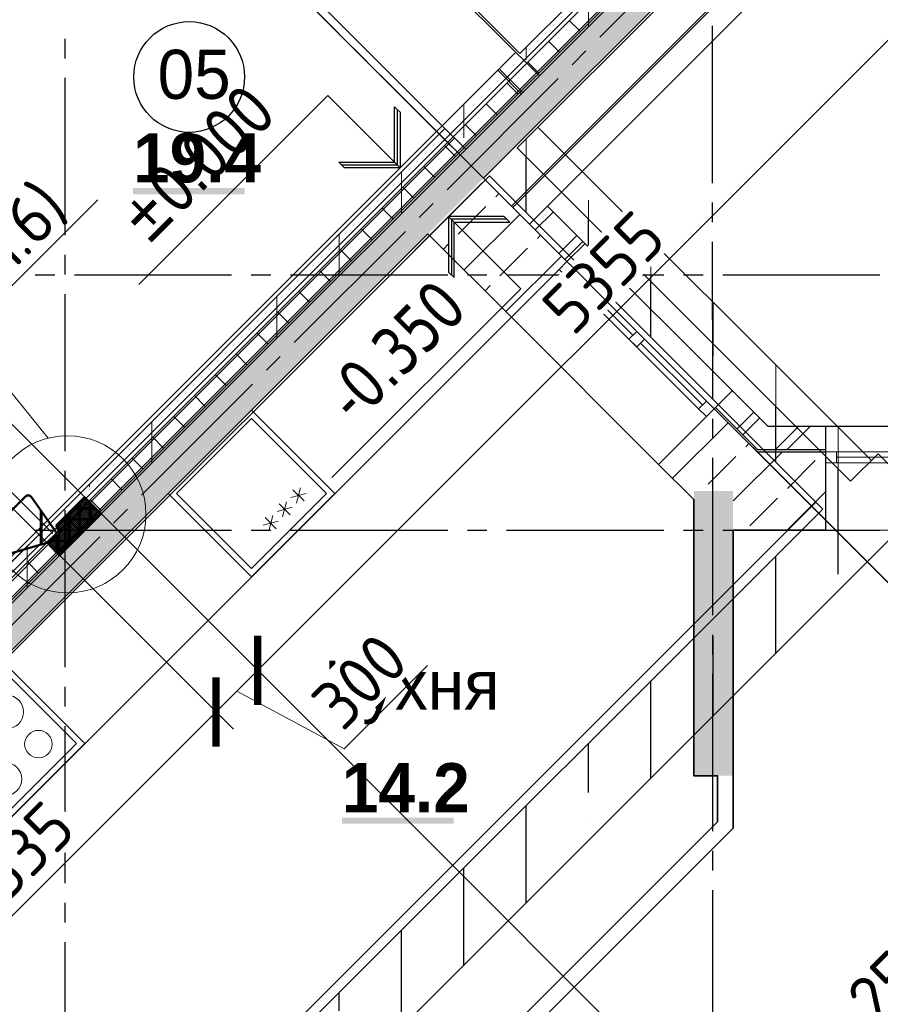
# Model space of a CAD drawing. Header units: millimetres. Extents: x 259029 to 2494469, y -731578 to -57567.
# Tile 175 of 252: x 479384 to 483765, y -601561 to -596548. Entities that reach past the tile are written whole.
import ezdxf
from ezdxf import colors
from ezdxf.entities.mleader import LeaderData, LeaderLine
from ezdxf.math import Vec2, Vec3

# ---------------------------------------------------------------- set-up
doc = ezdxf.new("R2010")
doc.units = ezdxf.units.MM
doc.linetypes.add('______2', pattern=[270, 200, -70])
doc.layers.get('Defpoints').update_dxf_attribs({"color": 140})
for name, color, linetype in [('PDF _Геометрия', 7, 'Continuous'), ('PDF _Сплошная заливка', 7, 'Continuous'), ('PDF _Текст', 7, 'Continuous')]:
    doc.layers.add(name, color=color, linetype=linetype)
for name, color, linetype, lineweight in [('RAZMER', 100, 'Continuous', 15), ('Standard', 7, 'Continuous', 25), ('Выноски', 20, 'Continuous', 20), ('Общий01', 7, 'Continuous', 13), ('РАЗРЕЗЫ', 10, 'Continuous', 60), ('Символы 0.20', 1, 'Continuous', 20), ('Стена', 7, 'Continuous', 50), ('Стена_ бетон не несущ.', 253, 'Continuous', 35), ('Стена_ бетон несущ.', 253, 'Continuous', 70)]:
    doc.layers.add(name, color=color, linetype=linetype, lineweight=lineweight)
doc.styles.add('PDF Century Gothic', font='GOTHIC.TTF')
doc.styles.add('PDF Century Gothic Bold', font='GOTHICB.TTF')
doc.styles.add('TAHOMA', font='tahoma.ttf')
doc.styles.add('ГОСТ', font='GOST_Common.ttf')
doc.dimstyles.new('ГОСТ', dxfattribs={"dimscale": 0, "dimtxt": 2.5, "dimasz": 2.5, "dimexe": 1.25, "dimexo": 0.625, "dimtad": 1, "dimdec": 0, "dimtxsty": 'ГОСТ', "dimblk": 'ARCHTICK', "dimcen": 2.5, "dimdle": 1.5, "dimclrd": 256, "dimclre": 256, "dimclrt": 256, "dimadec": 0, "dimazin": 0, "dimtfac": 1, "dimtdec": 0, "dimtmove": 1, "dimatfit": 3, "dimfxl": 2, "dimtfill": 1, "dimlwd": 0, "dimarcsym": 0})
pattern_1 = [(45, (-212898.2, -221874), (-449.0128, 449.0128), []), (45, (-212449.2, -221874), (-449.0128, 449.0128), [793.75, -158.75, 0, -158.75])]

# ---------------------------------------------------------------- blocks, each defined once
blk = doc.blocks.new('COMPLEX_ELEVATIONDIM_13')
at = {"layer": 'Standard', "color": 7, "linetype": 'Continuous', "lineweight": 25}
for p, q in [((11343.3, 15485.9), (11823.3, 15485.9)), ((11583.3, 15485.9), (11383.3, 15285.9)), ((11583.3, 15465.9), (11383.3, 15265.9)), ((11383.3, 15245.9), (11583.3, 15445.9)), ((11783.3, 15285.9), (11583.3, 15485.9)), ((11583.3, 15485.9), (11583.3, 14965.9)), ((11583.3, 15485.9), (11583.3, 15485.9)), ((11583.3, 15485.9), (11583.3, 15485.9)), ((11583.3, 15485.9), (11583.3, 15485.9)), ((11583.3, 15485.9), (11583.3, 15485.9)), ((11783.3, 15265.9), (11583.3, 15465.9)), ((11583.3, 15445.9), (11783.3, 15245.9)), ((11383.3, 15285.9), (11383.3, 15245.9)), ((11783.3, 15265.9), (11783.3, 15285.9)), ((11783.3, 15245.9), (11783.3, 15285.9)), ((11583.3, 14965.9), (10223.3, 14965.9)), ((11583.3, 13305.9), (10223.3, 13305.9)), ((11583.3, 12785.9), (11583.3, 13305.9)), ((11383.3, 12985.9), (11383.3, 13025.9)), ((11383.3, 13025.9), (11583.3, 12825.9)), ((11583.3, 12805.9), (11383.3, 13005.9)), ((11583.3, 12785.9), (11383.3, 12985.9)), ((11583.3, 12825.9), (11783.3, 13025.9)), ((11783.3, 13005.9), (11583.3, 12805.9)), ((11783.3, 12985.9), (11583.3, 12785.9)), ((11783.3, 13025.9), (11783.3, 13005.9)), ((11783.3, 13005.9), (11783.3, 12985.9)), ((11343.3, 12785.9), (11823.3, 12785.9)), ((11583.3, 12785.9), (11583.3, 12785.9)), ((11583.3, 12785.9), (11583.3, 12785.9)), ((11583.3, 12785.9), (11583.3, 12785.9)), ((11583.3, 12785.9), (11583.3, 12785.9)), ((11343.3, 12435.9), (11823.3, 12435.9)), ((11583.3, 12435.9), (11383.3, 12235.9)), ((11783.3, 12235.9), (11583.3, 12435.9)), ((11583.3, 12435.9), (11583.3, 11915.9)), ((11583.3, 12435.9), (11583.3, 12435.9)), ((11583.3, 12435.9), (11583.3, 12435.9)), ((11583.3, 12435.9), (11583.3, 12435.9)), ((11583.3, 12435.9), (11583.3, 12435.9)), ((11583.3, 12415.9), (11383.3, 12215.9)), ((11383.3, 12195.9), (11583.3, 12395.9)), ((11783.3, 12215.9), (11583.3, 12415.9)), ((11583.3, 12395.9), (11783.3, 12195.9)), ((11383.3, 12235.9), (11383.3, 12195.9)), ((11783.3, 12215.9), (11783.3, 12235.9)), ((11783.3, 12195.9), (11783.3, 12235.9)), ((11583.3, 11915.9), (10223.3, 11915.9))]:
    blk.add_line(p, q, dxfattribs=at)
at = {"layer": 'Standard', "color": 7, "linetype": 'Continuous', "lineweight": 25, "char_height": 250, "attachment_point": 7, "style": 'TAHOMA'}
for s, insert, width in [('\\W0.86;+2.700', (10394, 15065.9), 1028.162), ('\\W0.86;%%p0.000', (10394, 13405.9), 1028.238), ('\\W0.86;-0.350', (10498.4, 12015.9), 923.224)]:
    blk.add_mtext(s, dxfattribs=dict(at, insert=insert, width=width))
blk = doc.blocks.new('лм165')
at = {"layer": 'Standard', "color": 1, "linetype": 'Continuous', "lineweight": 50, "transparency": 33554687}
for p, q in [((839912.8, -343911.3), (839985.2, -343699.1)), ((840013.8, -343687.8), (840254.9, -343820.4)), ((840290.8, -343806), (840327.5, -343699.3)), ((840356.2, -343687.8), (840597.2, -343820.4)), ((840633.1, -343806), (840669.9, -343699.3)), ((840698.6, -343687.8), (840939.6, -343820.4)), ((840975.5, -343806), (841012.2, -343699.3)), ((841041, -343687.8), (841282, -343820.4)), ((841317.9, -343806), (841354.6, -343699.3)), ((841383.3, -343687.8), (841624.4, -343820.4)), ((841660.3, -343806), (841697, -343699.3)), ((841725.7, -343687.8), (841966.8, -343820.4)), ((842002.7, -343806), (842039.4, -343699.3)), ((842068.1, -343687.8), (842309.2, -343820.4)), ((842345, -343806), (842381.8, -343699.3)), ((842410.5, -343687.8), (842651.5, -343820.4)), ((842687.4, -343806), (842724.1, -343699.3)), ((842752.9, -343687.8), (843011.9, -343830.3)), ((843011.9, -343830.3), (842980.5, -343887)), ((843011.9, -343830.3), (843011.9, -343830.3)), ((839974.1, -343945), (839912.8, -343911.3)), ((842891.6, -343883.4), (842857.1, -343945.7)), ((842980.5, -343887), (842891.6, -343883.4)), ((839974.1, -343945), (842857.1, -343945.7))]:
    blk.add_line(p, q, dxfattribs=at)
for centre, radius, start, end in [((840004.2, -343705.3), 20, 61.1892, 161.8669), ((840346.6, -343705.3), 20, 61.1892, 162.4991), ((840688.9, -343705.3), 20, 61.1892, 162.4991), ((841031.3, -343705.3), 20, 61.1892, 162.4991), ((841373.7, -343705.3), 20, 61.1892, 162.4991), ((841716.1, -343705.3), 20, 61.1892, 162.4991), ((842058.5, -343705.3), 20, 61.1892, 162.4991), ((842400.8, -343705.3), 20, 61.1892, 162.4991), ((842743.2, -343705.3), 20, 61.1892, 162.4991), ((840266.9, -343798.5), 25, 241.1892, 342.4991), ((840609.3, -343798.5), 25, 241.1892, 342.4991), ((840951.7, -343798.5), 25, 241.1892, 342.4991), ((841294.1, -343798.5), 25, 241.1892, 342.4991), ((841636.4, -343798.5), 25, 241.1892, 342.4991), ((841978.8, -343798.5), 25, 241.1892, 342.4991), ((842321.2, -343798.5), 25, 241.1892, 342.4991), ((842663.6, -343798.5), 25, 241.1892, 342.4991)]:
    blk.add_arc(centre, radius, start, end, dxfattribs=at)
blk = doc.blocks.new('_ArchTick')
at = {"color": 0, "linetype": 'ByBlock', "const_width": 0.15}
blk.add_lwpolyline([(-0.5, -0.5), (0.5, 0.5)], dxfattribs=at)
blk = doc.blocks.new('*D393')
at = {"layer": 'Defpoints', "color": 0, "lineweight": -2, "transparency": 16777216}
for p in [(613675.4, -584703.6), (613975.4, -584789), (613675.4, -589035.3)]:
    blk.add_point(p, dxfattribs=at)
at = {"layer": 'РАЗРЕЗЫ', "lineweight": -2, "transparency": 16777216}
for p, q in [((613675.4, -584766.1), (613675.4, -589160.3)), ((613975.4, -584851.5), (613975.4, -589160.3))]:
    blk.add_line(p, q, dxfattribs=at)
at = {"layer": 'РАЗРЕЗЫ', "lineweight": 0, "transparency": 16777216}
for p, q in [((614125.4, -589035.3), (613525.4, -589035.3)), ((613825.4, -589035.3), (614003.6, -589629)), ((614003.6, -589629), (614603.6, -589629))]:
    blk.add_line(p, q, dxfattribs=at)
at = {"layer": 'РАЗРЕЗЫ', "lineweight": 0, "transparency": 16777216, "xscale": 250, "yscale": 250, "zscale": 250, "rotation": 180}
blk.add_blockref('_ArchTick', (613675.4, -589035.3), dxfattribs=at)
at = {"layer": 'РАЗРЕЗЫ', "lineweight": 0, "transparency": 16777216, "xscale": 250, "yscale": 250, "zscale": 250}
blk.add_blockref('_ArchTick', (613975.4, -589035.3), dxfattribs=at)
at = {"layer": 'РАЗРЕЗЫ', "lineweight": -2, "transparency": 16777216, "insert": (614303.6, -589441.5), "char_height": 250, "attachment_point": 5, "style": 'ГОСТ', "bg_fill": 3, "box_fill_scale": 1.1, "bg_fill_color": 256, "bg_fill_true_color": 13158600, "bg_fill_transparency": 0}
blk.add_mtext('300', dxfattribs=at)
blk = doc.blocks.new('*D394')
at = {"layer": 'Defpoints', "color": 0, "lineweight": -2, "transparency": 16777216}
for p in [(613675.4, -584707.4), (611140.1, -586219.9), (611140.1, -589035.3)]:
    blk.add_point(p, dxfattribs=at)
at = {"layer": 'РАЗРЕЗЫ', "lineweight": -2, "transparency": 16777216}
for p, q in [((613675.4, -584769.9), (613675.4, -589160.3)), ((611140.1, -586282.4), (611140.1, -589160.3))]:
    blk.add_line(p, q, dxfattribs=at)
at = {"layer": 'РАЗРЕЗЫ', "lineweight": 0, "transparency": 16777216}
blk.add_line((613825.4, -589035.3), (610990.1, -589035.3), dxfattribs=at)
at = {"layer": 'РАЗРЕЗЫ', "lineweight": 0, "transparency": 16777216, "xscale": 250, "yscale": 250, "zscale": 250, "rotation": 180}
blk.add_blockref('_ArchTick', (611140.1, -589035.3), dxfattribs=at)
at = {"layer": 'РАЗРЕЗЫ', "lineweight": 0, "transparency": 16777216, "xscale": 250, "yscale": 250, "zscale": 250}
blk.add_blockref('_ArchTick', (613675.4, -589035.3), dxfattribs=at)
at = {"layer": 'РАЗРЕЗЫ', "lineweight": -2, "transparency": 16777216, "insert": (612407.8, -588847.8), "char_height": 250, "attachment_point": 5, "style": 'ГОСТ', "bg_fill": 3, "box_fill_scale": 1.1, "bg_fill_color": 256, "bg_fill_true_color": 13158600, "bg_fill_transparency": 0}
blk.add_mtext('2535', dxfattribs=at)
blk = doc.blocks.new('*D395')
at = {"layer": 'Defpoints', "color": 0, "lineweight": -2, "transparency": 16777216}
for p in [(610840.1, -586210.9), (611140.1, -586219.9), (610840.1, -589035.3)]:
    blk.add_point(p, dxfattribs=at)
at = {"layer": 'РАЗРЕЗЫ', "lineweight": -2, "transparency": 16777216}
for p, q in [((610840.1, -586273.4), (610840.1, -589160.3)), ((611140.1, -586282.4), (611140.1, -589160.3))]:
    blk.add_line(p, q, dxfattribs=at)
at = {"layer": 'РАЗРЕЗЫ', "lineweight": 0, "transparency": 16777216}
for p, q in [((611290.1, -589035.3), (610690.1, -589035.3)), ((610990.1, -589035.3), (611168.3, -589629)), ((611168.3, -589629), (611768.3, -589629))]:
    blk.add_line(p, q, dxfattribs=at)
at = {"layer": 'РАЗРЕЗЫ', "lineweight": 0, "transparency": 16777216, "xscale": 250, "yscale": 250, "zscale": 250, "rotation": 180}
blk.add_blockref('_ArchTick', (610840.1, -589035.3), dxfattribs=at)
at = {"layer": 'РАЗРЕЗЫ', "lineweight": 0, "transparency": 16777216, "xscale": 250, "yscale": 250, "zscale": 250}
blk.add_blockref('_ArchTick', (611140.1, -589035.3), dxfattribs=at)
at = {"layer": 'РАЗРЕЗЫ', "lineweight": -2, "transparency": 16777216, "insert": (611468.3, -589441.5), "char_height": 250, "attachment_point": 5, "style": 'ГОСТ', "bg_fill": 3, "box_fill_scale": 1.1, "bg_fill_color": 256, "bg_fill_true_color": 13158600, "bg_fill_transparency": 0}
blk.add_mtext('300', dxfattribs=at)
blk = doc.blocks.new('_None')
blk = doc.blocks.new('*D396')
at = {"layer": 'Defpoints', "color": 0, "lineweight": -2, "transparency": 16777216}
for p in [(613975.4, -584789), (619330.8, -588789.7), (613975.4, -589035.3)]:
    blk.add_point(p, dxfattribs=at)
at = {"layer": 'РАЗРЕЗЫ', "lineweight": -2, "transparency": 16777216}
for p, q in [((613975.4, -584851.5), (613975.4, -589160.3)), ((619330.8, -588852.2), (619330.8, -589160.3))]:
    blk.add_line(p, q, dxfattribs=at)
at = {"layer": 'РАЗРЕЗЫ', "lineweight": 0, "transparency": 16777216}
blk.add_line((619480.8, -589035.3), (613825.4, -589035.3), dxfattribs=at)
at = {"layer": 'РАЗРЕЗЫ', "lineweight": 0, "transparency": 16777216, "xscale": 250, "yscale": 250, "zscale": 250, "rotation": 180}
blk.add_blockref('_ArchTick', (613975.4, -589035.3), dxfattribs=at)
at = {"layer": 'РАЗРЕЗЫ', "lineweight": 0, "transparency": 16777216, "xscale": 250, "yscale": 250, "zscale": 250}
blk.add_blockref('_ArchTick', (619330.8, -589035.3), dxfattribs=at)
at = {"layer": 'РАЗРЕЗЫ', "lineweight": 0, "transparency": 16777216, "insert": (616653.1, -588847.8), "char_height": 250, "attachment_point": 5, "style": 'ГОСТ', "bg_fill": 3, "box_fill_scale": 1.1, "bg_fill_color": 256, "bg_fill_true_color": 13158600, "bg_fill_transparency": 0}
blk.add_mtext('5355', dxfattribs=at)
blk = doc.blocks.new('*D401')
at = {"layer": 'Defpoints', "color": 0, "lineweight": -2, "transparency": 16777216}
for p in [(482422.8, -598032.4), (480594, -599858.7), (484955.4, -600568.3)]:
    blk.add_point(p, dxfattribs=at)
at = {"layer": 'РАЗРЕЗЫ', "lineweight": -2, "transparency": 16777216}
for p, q in [((482466.9, -598076.6), (485043.7, -600656.8)), ((480638.2, -599902.9), (483215, -602483.1))]:
    blk.add_line(p, q, dxfattribs=at)
at = {"layer": 'РАЗРЕЗЫ', "lineweight": 0, "transparency": 16777216}
blk.add_line((483020.5, -602500.6), (485061.5, -600462.3), dxfattribs=at)
at = {"layer": 'РАЗРЕЗЫ', "lineweight": 0, "transparency": 16777216, "xscale": 250, "yscale": 250, "zscale": 250}
for p, rotation in [((484955.4, -600568.3), 44.96178507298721), ((483126.6, -602394.7), 224.9617850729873)]:
    blk.add_blockref('_ArchTick', p, dxfattribs=dict(at, rotation=rotation))
at = {"layer": 'РАЗРЕЗЫ', "lineweight": -2, "transparency": 16777216, "insert": (483908.5, -601348.8), "char_height": 250, "attachment_point": 5, "rotation": 44.9618, "style": 'ГОСТ', "bg_fill": 3, "box_fill_scale": 1.1, "bg_fill_color": 256, "bg_fill_true_color": 13158600, "bg_fill_transparency": 0}
blk.add_mtext('2585', dxfattribs=at)
blk = doc.blocks.new('ааапп')
at = {"layer": 'РАЗРЕЗЫ', "lineweight": -2}
h = blk.add_hatch(dxfattribs=at)
h.set_pattern_fill('ANGLE', color=256)
h.set_pattern_definition([(0, (238670.0545, -78003.9436), (0, 6.985), [5.08, -1.905]), (90, (238670.0545, -78003.9436), (-6.985, 4e-16), [5.08, -1.905])])
h.paths.add_polyline_path([(613975.4, -587829), (613730, -587829), (613675.4, -587829), (613675.4, -587909), (613975.4, -587909)])
h.paths.add_polyline_path([(613975.4, -587789), (613770.4, -587789), (613755.3, -587829), (613975.4, -587829)])
at = {"layer": 'Стена_ бетон несущ.', "linetype": 'Continuous', "lineweight": 13}
h = blk.add_hatch(dxfattribs=at)
h.set_pattern_fill('ANSI35', scale=100, style=0)
h.set_pattern_definition(pattern_1)
h.paths.add_polyline_path([(609930, -587829), (613730, -587829), (613602.7, -587759), (609930, -587759)], flags=0)
h = blk.add_hatch(dxfattribs=at)
h.set_pattern_fill('ANSI35', scale=100, style=0)
h.set_pattern_definition(pattern_1)
h.paths.add_polyline_path([(614030, -587829), (616600, -587829), (616600, -587759), (614030, -587759)], flags=0)
h = blk.add_hatch(dxfattribs=at)
h.set_pattern_fill('ANSI35', color=9, scale=100, style=0)
h.set_pattern_definition(pattern_1)
h.paths.add_polyline_path([(616600, -587909), (617000, -587909), (617000, -587739), (616600, -587739)], flags=0)
h = blk.add_hatch(dxfattribs=at)
h.set_pattern_fill('ANSI35', scale=100, style=0)
h.set_pattern_definition(pattern_1)
h.paths.add_polyline_path([(617140, -587759), (617140, -587909), (619330, -587909), (619330, -587759)], flags=0)
h = blk.add_hatch(dxfattribs=at)
h.set_pattern_fill('ANSI35', scale=100, style=0)
h.set_pattern_definition(pattern_1)
h.paths.add_polyline_path([(609930, -587829), (609930, -587909), (613730, -587909), (613730, -587829)], flags=0)
h = blk.add_hatch(dxfattribs=at)
h.set_pattern_fill('ANSI35', scale=100, style=0)
h.set_pattern_definition(pattern_1)
h.paths.add_polyline_path([(614030, -587909), (616600, -587909), (616600, -587829), (614030, -587829)], flags=0)
at = {"layer": 'Стена_ бетон несущ.', "linetype": 'Continuous', "lineweight": 25}
h = blk.add_hatch(dxfattribs=at)
h.set_pattern_fill('ANSI35', scale=100, style=0)
h.set_pattern_definition(pattern_1)
h.paths.add_polyline_path([(607994.8, -587909), (607994.8, -588089), (609750, -588089), (609750, -590489), (607994.8, -590489), (607994.8, -590839), (616987.8, -590839), (616987.8, -590489), (616790, -590489), (616790, -588089), (616590, -588089), (616590, -590489), (609930, -590489), (609930, -587909)])
at = {"layer": 'Стена_ бетон несущ.', "linetype": 'Continuous', "lineweight": 13}
h = blk.add_hatch(dxfattribs=at)
h.set_pattern_fill('ANSI35', scale=100, style=0)
h.set_pattern_definition(pattern_1)
h.paths.add_polyline_path([(616940, -590489), (616940, -588089), (616790, -588089), (616790, -590489)], flags=0)
at = {"layer": 'Общий01', "color": 7, "linetype": 'Continuous', "lineweight": 13}
blk.add_line((617130, -587739), (609930, -587739), dxfattribs=at)
at = {"layer": 'Общий01', "color": 7, "linetype": 'Continuous', "lineweight": 25}
for p, q in [((619330, -587759), (617140, -587759)), ((609930, -587909), (614184.1, -587909)), ((614030, -587909), (619330, -587909)), ((609930, -588089), (616590, -588089)), ((616790, -588089), (619330, -588089))]:
    blk.add_line(p, q, dxfattribs=at)
at = {"layer": 'Стена', "color": 34, "linetype": 'Continuous', "lineweight": 25}
for p, q in [((617130, -587909), (617130, -584719)), ((617010, -587909), (617010, -587739))]:
    blk.add_line(p, q, dxfattribs=at)
at = {"layer": 'Стена', "color": 7, "linetype": 'Continuous', "lineweight": 13}
for p, q in [((609930, -587759), (613602.7, -587759)), ((613394.3, -587759), (616600, -587759)), ((609930, -587829), (613730, -587829)), ((613730, -587829), (616600, -587829))]:
    blk.add_line(p, q, dxfattribs=at)
at = {"layer": 'Стена', "color": 7, "linetype": 'Continuous', "lineweight": 25}
for p, q in [((616590, -590489), (616590, -588089)), ((616790, -590489), (616790, -588089)), ((616590, -590439), (609930, -590439)), ((616590, -590489), (609930, -590489)), ((616987.8, -590489), (616790, -590489)), ((616987.8, -590489), (616987.8, -590839)), ((616987.8, -590839), (607994.8, -590839))]:
    blk.add_line(p, q, dxfattribs=at)
at = {"layer": 'Стена_ бетон не несущ.', "color": 7, "linetype": 'Continuous', "lineweight": 25}
blk.add_line((617140, -587759), (617140, -584719), dxfattribs=at)
at = {"layer": 'Стена_ бетон несущ.', "color": 9, "linetype": 'Continuous', "lineweight": 13}
blk.add_line((616600, -585039), (616600, -587739), dxfattribs=at)
at = {"layer": 'Стена_ бетон несущ.', "color": 7, "linetype": 'Continuous', "lineweight": 13}
for p, q in [((614960, -587739), (616600, -587739)), ((616940, -590489), (616940, -588089))]:
    blk.add_line(p, q, dxfattribs=at)
at = {"layer": 'Стена_ бетон несущ.', "color": 9, "linetype": 'Continuous', "lineweight": 25}
for p, q in [((616600, -587739), (616600, -587909)), ((617000, -587909), (617000, -587739))]:
    blk.add_line(p, q, dxfattribs=at)
at = {"layer": 'RAZMER', "color": 0, "xscale": -1, "rotation": 331.1892061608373}
blk.add_blockref('лм165', (1515427.7, -691247.6), dxfattribs=at)
at = {"layer": 'Standard', "color": 7, "linetype": 'Continuous', "lineweight": 25}
blk.add_blockref('COMPLEX_ELEVATIONDIM_13', (604713.3, -600524.9), dxfattribs=at)
at = {"layer": 'Символы 0.20'}
ml = blk.add_multileader_mtext('Standard', dxfattribs=at)
ml.set_content('4(л.6)', color=256, style='ГОСТ')
ml.set_leader_properties(color=256, linetype='ByLayer', lineweight=-1)
ml.set_arrow_properties(name='NONE')
ml.build(insert=Vec2(0, 0))
ml.multileader.update_dxf_attribs({"text_left_attachment_type": 6, "text_right_attachment_type": 6, "dogleg_length": 0.25, "arrow_head_size": 200, "scale": 100})
ctx = ml.context
ctx.base_point, ctx.scale, ctx.char_height, ctx.arrow_head_size, ctx.landing_gap_size, ctx.plane_origin = Vec3(611257.3, -581853.8), 100, 250, 200, 25, Vec3(612471.5, -584006.4)
ctx.left_attachment, ctx.right_attachment = 6, 6
notes = []
notes.append((ctx, [(0, (1, 1, 0), (611232.3, -581853.8), (1, 0), 25, [(0, [(611050.1, -582506.1)], 0, [])])]))
ctx.mtext.insert, ctx.mtext.width, ctx.mtext.defined_height, ctx.mtext.flow_direction = Vec3(611282.3, -581553.8), 1018.139, 759.8, 5
for ctx, leaders in notes:
    for number, flags, end, landing, length, lines in leaders:
        leader = LeaderData()
        leader.index, (leader.has_last_leader_line, leader.has_dogleg_vector, leader.attachment_direction) = number, flags
        leader.last_leader_point, leader.dogleg_vector, leader.dogleg_length = Vec3(end), Vec3(landing), length
        for number, points, colour, breaks in lines:
            line = LeaderLine()
            line.index, line.vertices, line.color, line.breaks = number, Vec3.list(points), colors.encode_raw_color(colour), breaks
            leader.lines.append(line)
        ctx.leaders.append(leader)
at = {"layer": 'РАЗРЕЗЫ', "color": 0, "lineweight": -2}
dim = blk.add_linear_dim(base=(613675.4, -589035.3), p1=(613975.4, -584789), p2=(613675.4, -584703.6), dimstyle='ГОСТ', override={"dimscale": 100, "dimtix": 0, "dimtofl": 1, "dimtmove": 1, "dimatfit": 3}, dxfattribs=at)
dim.commit()
dim.dimension.update_dxf_attribs({"geometry": '*D393', "text_midpoint": (614066.1, -589441.5)})
at = {"layer": 'Standard', "color": 7, "linetype": 'Continuous', "lineweight": 35}
blk.add_line((613975.4, -587789), (613975.4, -587909), dxfattribs=at)
at = {"layer": 'Standard', "color": 7, "linetype": 'Continuous', "lineweight": 50}
blk.add_line((613975.4, -587909), (613975.4, -587789), dxfattribs=at)
at = {"layer": 'РАЗРЕЗЫ', "color": 0, "lineweight": -2}
dim = blk.add_linear_dim(base=(611140.1, -589035.3), p1=(613675.4, -584707.4), p2=(611140.1, -586219.9), dimstyle='ГОСТ', override={"dimscale": 100, "dimtix": 0, "dimtofl": 1, "dimtmove": 1, "dimatfit": 3}, dxfattribs=at)
dim.commit()
dim.dimension.update_dxf_attribs({"geometry": '*D394', "text_midpoint": (612407.8, -588847.8)})
at = {"layer": 'Символы 0.20'}
ml = blk.add_multileader_mtext('Standard', dxfattribs=at)
ml.set_content('6(л.6)', color=256, style='ГОСТ')
ml.set_leader_properties(color=256, linetype='ByLayer', lineweight=-1)
ml.set_arrow_properties(name='NONE')
ml.build(insert=Vec2(0, 0))
ml.multileader.update_dxf_attribs({"text_left_attachment_type": 6, "text_right_attachment_type": 6, "dogleg_length": 0.25, "arrow_head_size": 200, "scale": 100})
ctx = ml.context
ctx.base_point, ctx.scale, ctx.char_height, ctx.arrow_head_size, ctx.landing_gap_size, ctx.plane_origin = Vec3(614153.7, -586766.3), 100, 250, 200, 25, Vec3(615367.8, -588900.8)
ctx.left_attachment, ctx.right_attachment = 6, 6
notes = []
notes.append((ctx, [(0, (1, 1, 0), (614128.7, -586766.3), (1, 0), 25, [(0, [(614056.9, -587445.7)], 0, [])])]))
ctx.mtext.insert, ctx.mtext.width, ctx.mtext.flow_direction = Vec3(614178.7, -586466.3), 792.21, 5
for ctx, leaders in notes:
    for number, flags, end, landing, length, lines in leaders:
        leader = LeaderData()
        leader.index, (leader.has_last_leader_line, leader.has_dogleg_vector, leader.attachment_direction) = number, flags
        leader.last_leader_point, leader.dogleg_vector, leader.dogleg_length = Vec3(end), Vec3(landing), length
        for number, points, colour, breaks in lines:
            line = LeaderLine()
            line.index, line.vertices, line.color, line.breaks = number, Vec3.list(points), colors.encode_raw_color(colour), breaks
            leader.lines.append(line)
        ctx.leaders.append(leader)
at = {"layer": 'Standard', "color": 7, "linetype": 'Continuous', "lineweight": 50}
for p, q in [((613770.4, -587789), (613755.4, -587828.5)), ((613975.4, -587789), (613770.4, -587789)), ((613675.4, -587909), (613675.4, -587828.5)), ((613755.4, -587828.5), (613675.4, -587828.5)), ((613975.4, -587909), (613675.4, -587909)), ((613675.4, -587909), (613975.4, -587909)), ((613975.4, -587909), (613675.4, -587909))]:
    blk.add_line(p, q, dxfattribs=at)
at = {"layer": 'Standard', "color": 7, "linetype": 'Continuous', "lineweight": 35}
blk.add_line((613675.4, -587909), (613675.4, -587828.5), dxfattribs=at)
at = {"layer": 'Standard', "color": 7, "linetype": '______2', "lineweight": 50}
blk.add_line((613975.4, -587909), (613675.4, -587909), dxfattribs=at)
at = {"layer": 'Символы 0.20'}
blk.add_circle((613851.9, -587789.2), 400, dxfattribs=at)
at = {"layer": 'РАЗРЕЗЫ', "color": 0, "lineweight": -2}
dim = blk.add_linear_dim(base=(610840.1, -589035.3), p1=(611140.1, -586219.9), p2=(610840.1, -586210.9), dimstyle='ГОСТ', override={"dimscale": 100, "dimtix": 0, "dimtofl": 1, "dimtmove": 1, "dimatfit": 3}, dxfattribs=at)
dim.commit()
dim.dimension.update_dxf_attribs({"geometry": '*D395', "text_midpoint": (611230.8, -589441.5)})
h = blk.add_hatch()
h.set_pattern_fill('ANSI35', color=256, scale=50)
h.set_pattern_definition([(45, (58143.9, -295775.4), (-224.5064, 224.5064), []), (45, (58368.4, -295775.4), (-224.5064, 224.5064), [396.875, -79.375, 0, -79.375])])
edge = h.paths.add_edge_path()
edge.add_line((613675.4, -587818.5), (611149, -586429.7))
edge.add_line((611149, -586429.7), (611148.8, -586358.5))
edge.add_line((611148.8, -586358.5), (611069.1, -586318.8))
edge.add_line((611069.1, -586318.8), (611069, -586254))
edge.add_line((611069, -586254), (611364.6, -586254))
edge.add_arc((611364.6, -586274), 20, -11.3099, 90, ccw=False)
edge.add_line((611384.2, -586277.9), (611365, -586389.1))
edge.add_arc((611389.5, -586394), 25, 168.6901, 270)
edge.add_line((611389.5, -586419), (611664.6, -586419))
edge.add_arc((611664.6, -586439), 20, -11.3099, 90, ccw=False)
edge.add_line((611684.2, -586442.9), (611665, -586554.1))
edge.add_arc((611689.5, -586559), 25, 168.6901, 270)
edge.add_line((611689.5, -586584), (611964.6, -586584))
edge.add_arc((611964.6, -586604), 20, -11.3099, 90, ccw=False)
edge.add_line((611984.2, -586607.9), (611965, -586719.1))
edge.add_arc((611989.5, -586724), 25, 168.6901, 270)
edge.add_line((611989.5, -586749), (612264.6, -586749))
edge.add_arc((612264.6, -586769), 20, -11.3099, 90, ccw=False)
edge.add_line((612284.2, -586772.9), (612265, -586884.1))
edge.add_arc((612289.5, -586889), 25, 168.6901, 270)
edge.add_line((612289.5, -586914), (612564.6, -586914))
edge.add_arc((612564.6, -586934), 20, -11.3099, 90, ccw=False)
edge.add_line((612584.2, -586937.9), (612565, -587049.1))
edge.add_arc((612589.5, -587054), 25, 168.6901, 270)
edge.add_line((612589.5, -587079), (612864.6, -587079))
edge.add_arc((612864.6, -587099), 20, -11.3099, 90, ccw=False)
edge.add_line((612884.2, -587102.9), (612865, -587214.1))
edge.add_arc((612889.5, -587219), 25, 168.6901, 270)
edge.add_line((612889.5, -587244), (613164.6, -587244))
edge.add_arc((613164.6, -587264), 20, -11.3099, 90, ccw=False)
edge.add_line((613184.2, -587267.9), (613165, -587379.1))
edge.add_arc((613189.5, -587384), 25, 168.6901, 270)
edge.add_line((613189.5, -587409), (613464.6, -587409))
edge.add_arc((613464.6, -587429), 20, -11.3099, 90, ccw=False)
edge.add_line((613484.2, -587432.9), (613465, -587544.1))
edge.add_arc((613489.5, -587549), 25, 168.6901, 270)
edge.add_line((613489.5, -587574), (613764.6, -587574))
edge.add_arc((613764.6, -587594), 20, -10.6777, 90, ccw=False)
edge.add_line((613784.2, -587597.7), (613745.4, -587818.5))
edge.add_line((613745.4, -587818.5), (613675.4, -587818.5))
at = {"layer": 'РАЗРЕЗЫ', "color": 0, "lineweight": 0}
dim = blk.add_linear_dim(base=(613975.4, -589035.3), p1=(619330.8, -588789.7), p2=(613975.4, -584789), dimstyle='ГОСТ', override={"dimscale": 100, "dimtix": 0, "dimtofl": 1, "dimtmove": 1, "dimatfit": 3}, dxfattribs=at)
dim.commit()
dim.dimension.update_dxf_attribs({"geometry": '*D396', "text_midpoint": (616653.1, -588847.8)})

msp = doc.modelspace()

# ---------------------------------------------------------------- linework, layer by layer
at = {"layer": 'PDF _Геометрия', "lineweight": 35}
for points in [[(482586.7, -596258.9), (476929.8, -601915.7), (475147.6, -600133.5), (480804.5, -594476.7)], [(481745.2, -597354.9), (482890.7, -596209.4), (482763.4, -596082.1)], [(479184.9, -602445.5), (478400.8, -601661.3), (478641.2, -601420.9), (478697.7, -601364.3), (478216.8, -600883.3), (481462.4, -597637.7)], [(482815.6, -598991), (482815.6, -600397.5), (482935.7, -600397.5), (482935.7, -600631.9)], [(483015.6, -600665), (483015.6, -600397.5), (483015.6, -599147.5)], [(482935.7, -600631.9), (480464.6, -603102.9), (480245.4, -602883.7)], [(480811.1, -603449.4), (480521.2, -603159.5), (483015.6, -600665)]]:
    msp.add_lwpolyline(points, dxfattribs=at)
at = {"layer": 'PDF _Геометрия', "lineweight": 25}
for points in [[(483191.8, -598617.5), (482070.5, -597496.3), (483322.1, -596244.7), (482247, -595169.6)], [(481893.8, -597503.3), (483152.4, -596244.7), (482162.2, -595254.4)], [(481886.7, -597496.3), (483138.3, -596244.7), (482763.5, -595869.9)], [(480444.4, -596054), (481010.1, -596619.7)], [(482337.1, -596635.8), (482902.8, -596070.1)], [(476859.2, -601845), (482516, -596188.1)], [(476873.3, -601859.1), (482530.2, -596202.3)], [(482909.4, -596579.2), (482909.6, -597379.2)], [(479615.7, -596744.4), (479615.7, -596644.4)], [(481080.8, -596690.4), (481151.5, -596761.1)], [(482195.7, -596777.2), (482266.4, -596706.5)], [(479615.7, -597644.4), (479615.7, -596844.4)], [(481222.3, -596831.8), (481787.9, -597397.5)], [(481559.3, -597413.6), (482124.9, -596847.9)], [(483191.8, -598617.5), (492645.7, -598617.5), (492645.7, -596847.5), (495905.7, -596847.5), (495905.7, -596977.5)], [(479552.5, -599164.3), (477834.3, -597446.1)], [(481417.8, -597555), (481488.6, -597484.3)], [(481858.7, -597468.2), (481929.4, -597538.9)], [(481978.7, -597588.3), (482070.7, -597496.4)], [(482909.6, -597479.2), (482909.6, -597579.2)], [(482008.7, -597618.3), (482100.7, -597526.4)], [(480781.4, -598191.4), (481347.1, -597625.7)], [(482000.1, -597609.7), (482565.8, -598175.3)], [(482128.7, -597738.3), (482220.7, -597646.4)], [(482158.7, -597768.3), (482250.7, -597676.4)], [(482261.8, -597687.5), (482169.9, -597779.5)], [(482909.7, -597679.2), (482909.9, -598479.2)], [(479615.7, -597844.4), (479615.7, -597744.4)], [(479462.7, -597847.5), (479562.7, -597847.5)], [(479662.7, -597847.5), (480462.7, -597847.5)], [(480562.7, -597847.5), (480662.7, -597847.5)], [(480762.7, -597847.5), (481562.7, -597847.5)], [(481662.7, -597847.5), (481762.7, -597847.5)], [(481862.7, -597847.5), (482662.7, -597847.5)], [(482762.7, -597847.5), (482862.7, -597847.5)], [(482962.7, -597847.5), (483762.7, -597847.5)], [(479615.7, -598744.4), (479615.7, -597944.4)], [(482636.5, -598246.1), (482698.1, -598307.7)], [(480640, -598332.8), (480710.7, -598262.1)], [(480003.6, -598969.2), (480569.3, -598403.5)], [(483011.3, -598437.1), (482919.4, -598529)], [(483142.1, -598737.5), (482926.5, -598521.9)], [(483035.8, -598631.2), (483120.7, -598546.4)], [(482909.9, -598579.2), (482909.9, -598679.2)], [(483065.8, -598661.2), (483150.7, -598576.4)], [(483229.6, -598737.5), (483349.6, -598617.5)], [(483289.6, -598737.5), (483409.6, -598617.5)], [(483485.7, -598617.5), (483485.7, -598747.5)], [(483485.7, -598737.5), (483142.1, -598737.5)], [(482909.9, -598779.2), (482910.1, -599579.2)], [(479615.7, -598944.4), (479615.7, -598844.4)], [(479615.7, -599844.4), (479615.7, -599044.4)], [(479862.2, -599110.6), (479932.9, -599039.9)], [(479462.7, -599147.5), (479562.7, -599147.5)], [(479662.7, -599147.5), (480462.7, -599147.5)], [(480562.7, -599147.5), (480662.7, -599147.5)], [(480762.7, -599147.5), (481562.7, -599147.5)], [(481662.7, -599147.5), (481762.7, -599147.5)], [(481862.7, -599147.5), (482662.7, -599147.5)], [(482762.7, -599147.5), (482862.7, -599147.5)], [(482962.7, -599147.5), (483762.7, -599147.5)], [(479225.8, -599747), (479791.5, -599181.3)], [(482910.2, -599679.2), (482910.2, -599779.2)], [(482910.2, -599879.2), (482910.4, -600679.2)], [(479615.7, -600044.4), (479615.7, -599944.4)], [(479615.7, -600944.4), (479615.7, -600144.4)], [(482910.4, -600779.2), (482910.5, -600879.2)], [(482910.5, -600979.2), (482910.7, -601779.2)], [(479615.7, -601144.4), (479615.7, -601044.4)], [(479615.7, -602044.4), (479615.7, -601244.4)]]:
    msp.add_lwpolyline(points, dxfattribs=at)
at = {"layer": 'PDF _Геометрия', "lineweight": 13}
for points in [[(476923.1, -601908.9), (482579.9, -596252)], [(482238.1, -596607.5), (482181.5, -596550.9)], [(482132, -596713.5), (482075.5, -596657)], [(482026, -596819.6), (481969.4, -596763)], [(481919.9, -596925.7), (481863.3, -596869.1)], [(481813.8, -597031.7), (481757.3, -596975.2)], [(481707.8, -597137.8), (481651.2, -597081.2)], [(481601.7, -597243.9), (481545.1, -597187.3)], [(481495.6, -597349.9), (481439.1, -597293.4)], [(481389.6, -597456), (481333, -597399.4)], [(481283.5, -597562.1), (481226.9, -597505.5)], [(481177.4, -597668.1), (481120.9, -597611.6)], [(481071.4, -597774.2), (481014.8, -597717.6)], [(480965.3, -597880.3), (480908.7, -597823.7)], [(482189.6, -597838.9), (482505, -598154.3)], [(482209.4, -597819.1), (482879.8, -598489.4)], [(482169.8, -597858.7), (482840.2, -598529)], [(480859.2, -597986.3), (480802.7, -597929.8)], [(480753.2, -598092.4), (480696.6, -598035.8)], [(478655.2, -601293.4), (481886.7, -598062)], [(481887, -598062.3), (482636.5, -598811.9)], [(480647.1, -598198.5), (480590.5, -598141.9)], [(482544.6, -598193.9), (482860, -598509.2)], [(480541, -598304.5), (480484.5, -598248)], [(480435, -598410.6), (480378.4, -598354)], [(480328.9, -598516.7), (480272.3, -598460.1)], [(480222.8, -598622.7), (480166.3, -598566.1)], [(480116.8, -598728.8), (480060.2, -598672.2)], [(483541.7, -598803.5), (485629.7, -598803.5), (485629.7, -598747.5), (485685.7, -598747.5), (485685.7, -598803.5)], [(483541.7, -598747.5), (485629.7, -598747.5)], [(480010.7, -598834.8), (479954.1, -598778.3)], [(483541.7, -598775.5), (484200.4, -598775.5)], [(479904.6, -598940.9), (479848.1, -598884.3)], [(480774.9, -598941.7), (480831.5, -598998.3)], [(480813.6, -598931.4), (480792.9, -599008.6)], [(479798.6, -599047), (479742, -598990.4)], [(480742.8, -599002.1), (480722.1, -599079.4)], [(480841.8, -598959.7), (480764.6, -598980.4)], [(480771.1, -599030.4), (480693.9, -599051.1)], [(480704.2, -599012.4), (480760.8, -599069)], [(479692.5, -599153), (479635.9, -599096.5)], [(480700.4, -599101.1), (480623.1, -599121.8)], [(480633.5, -599083.1), (480690.1, -599139.7)], [(480672.1, -599072.8), (480651.4, -599150.1)], [(483485.6, -599147.5), (485685.6, -599147.5)], [(479586.4, -599259.1), (479529.9, -599202.5)], [(479480.4, -599365.2), (479423.8, -599308.6)], [(478902.7, -600268.1), (479327, -599843.9), (479715.9, -600232.8), (479291.6, -600657)]]:
    msp.add_lwpolyline(points, dxfattribs=at)
at = {"layer": 'PDF _Геометрия', "color": 9, "lineweight": 25, "true_color": 0xc8c8a0}
for points in [[(481745.2, -597354.9), (482169.8, -597779.5), (482130.2, -597819.1), (481887, -598062.3), (481462.4, -597637.7)], [(481807, -597449.2), (481823.3, -597432.9)], [(481616.1, -597640.1), (481757.5, -597498.7)], [(481646.5, -597821.8), (481929.4, -597538.9)], [(482019.2, -597661.3), (482035.4, -597645)], [(481540.5, -597715.7), (481566.6, -597689.6)], [(481828.2, -597852.2), (481969.7, -597710.8)], [(481858.7, -598033.9), (482141.5, -597751.1)], [(481752.6, -597927.8), (481778.7, -597901.7)], [(482815.6, -598991), (482636.5, -598811.9), (482879.8, -598568.6), (482919.4, -598529), (483137.8, -598747.5)], [(482707.2, -598882.4), (482990, -598599.6)], [(483137.8, -598747.5), (483485.6, -598747.5), (483485.6, -598803.5), (483485.6, -599147.5), (483015.6, -599147.5)], [(483015.7, -598998.2), (483266.4, -598747.5)], [(483079.8, -598722), (483096.1, -598705.7)], [(482888.9, -598912.9), (483015.7, -598786)], [(483015.7, -598786), (483030.3, -598771.5)], [(483291.9, -598934.1), (483433.4, -598792.7)], [(483290.7, -599147.5), (483333.8, -599104.4), (483485.7, -598952.4)], [(483101, -599125), (483242.4, -598983.6)]]:
    msp.add_lwpolyline(points, dxfattribs=at)
at = {"layer": 'PDF _Геометрия', "lineweight": 13}
for points in [[(482130.2, -597819.1), (482169.8, -597858.7), (482209.4, -597819.1), (482169.8, -597779.5)], [(482485.2, -598174.1), (482524.8, -598213.7), (482564.4, -598174.1), (482524.8, -598134.5)], [(482879.8, -598568.6), (482840.2, -598529), (482879.8, -598489.4), (482919.4, -598529)], [(480988.7, -598960), (480564.4, -598535.7), (480140.1, -598960), (480564.4, -599384.2)], [(480564.4, -598578.1), (480946.2, -598960), (480564.4, -599341.8), (480182.6, -598960)], [(483485.7, -598803.5), (483541.7, -598803.5), (483541.7, -598747.5), (483485.7, -598747.5)], [(479327, -599886.3), (479673.4, -600232.8), (479291.6, -600614.6), (478945.1, -600268.1)]]:
    msp.add_lwpolyline(points, close=True, dxfattribs=at)
at = {"layer": 'PDF _Геометрия', "lineweight": 25}
msp.add_circle((480246.8, -596839.3), 281.9, dxfattribs=at)
at = {"layer": 'PDF _Геометрия', "lineweight": 13}
for centre, radius in [((479318.9, -600072.5), 84.8), ((479479.3, -600236.4), 70.1), ((479309.2, -600414), 84.8)]:
    msp.add_circle(centre, radius, dxfattribs=at)
at = {"layer": 'PDF _Сплошная заливка', "color": 7, "lineweight": 35, "true_color": 0xf1f1f1, "transparency": 33554559}
for points in [[(480854, -594172.6), (473669.8, -601356.8), (480981.3, -594299.8), (473797.1, -601484)], [(482763.5, -596082), (475579.3, -603266.2), (482890.8, -596209.3), (475706.6, -603393.5)], [(483015.7, -600397.5), (483015.7, -598947.5), (482815.7, -600397.5), (482815.7, -598947.5)]]:
    msp.add_solid(points, dxfattribs=at)
at = {"layer": 'PDF _Сплошная заливка', "lineweight": 25, "transparency": 33554559}
for points in [[(479961.4, -597436.7), (480529.9, -597436.7), (479961.4, -597405.3), (480529.9, -597405.3)], [(481024.3, -600641.9), (481592.8, -600641.9), (481024.3, -600610.6), (481592.8, -600610.6)]]:
    msp.add_solid(points, dxfattribs=at)

# ---------------------------------------------------------------- texts
at = {"layer": 'PDF _Текст', "char_height": 250, "attachment_point": 7}
for s, insert, style in [('05', (480086, -596954.4), 'PDF Century Gothic'), ('19.4', (479961.4, -597379.4), 'PDF Century Gothic Bold'), ('Кухня', (480932.3, -600136), 'PDF Century Gothic'), ('14.2', (481024.3, -600583.1), 'PDF Century Gothic Bold')]:
    msp.add_mtext(s, dxfattribs=dict(at, insert=insert, style=style))

# ---------------------------------------------------------------- next in the draw order: block references
at = {"layer": 'РАЗРЕЗЫ', "color": 2, "lineweight": -2, "rotation": 45.00000000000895}
msp.add_blockref('ааапп', (-370061.8, -617495.3), dxfattribs=at)

# ---------------------------------------------------------------- next in the draw order: linework, layer by layer
at = {"layer": 'РАЗРЕЗЫ', "color": 2, "lineweight": -2}
msp.add_line((478393.8, -594003.4), (485035.8, -600645.3), dxfattribs=at)

# ---------------------------------------------------------------- next in the draw order: leaders
at = {"layer": 'Символы 0.20'}
ml = msp.add_multileader_mtext('Standard', dxfattribs=at)
ml.set_content('4(л.6)', color=256, style='ГОСТ')
ml.set_leader_properties(color=256, linetype='ByLayer', lineweight=-1)
ml.set_arrow_properties(name='NONE')
ml.build(insert=Vec2(0, 0))
ml.multileader.update_dxf_attribs({"text_left_attachment_type": 6, "text_right_attachment_type": 6, "dogleg_length": 0.25, "arrow_head_size": 200, "scale": 100})
ctx = ml.context
ctx.base_point, ctx.scale, ctx.char_height, ctx.arrow_head_size, ctx.landing_gap_size, ctx.plane_origin = Vec3(370171.2, -596881.1), 100, 250, 200, 25, Vec3(372662.2, -599165.3)
ctx.left_attachment, ctx.right_attachment = 6, 6
notes = []
notes.append((ctx, [(1, (1, 1, 0), (371021.2, -596881.1), (-1, 0), 25, [(0, [(371179, -597655)], 0, [])])]))
ctx.mtext.insert, ctx.mtext.width, ctx.mtext.defined_height, ctx.mtext.flow_direction = Vec3(370196.2, -596581.1), 1094.387, 742.8, 5
for ctx, leaders in notes:
    for number, flags, end, landing, length, lines in leaders:
        leader = LeaderData()
        leader.index, (leader.has_last_leader_line, leader.has_dogleg_vector, leader.attachment_direction) = number, flags
        leader.last_leader_point, leader.dogleg_vector, leader.dogleg_length = Vec3(end), Vec3(landing), length
        for number, points, colour, breaks in lines:
            line = LeaderLine()
            line.index, line.vertices, line.color, line.breaks = number, Vec3.list(points), colors.encode_raw_color(colour), breaks
            leader.lines.append(line)
        ctx.leaders.append(leader)

# ---------------------------------------------------------------- next in the draw order: dimensions: what is measured, and where the dimension line sits
at = {"layer": 'РАЗРЕЗЫ', "color": 2, "lineweight": -2}
dim = msp.add_aligned_dim(p1=(480594, -599858.7), p2=(482422.8, -598032.4), distance=-3584, dimstyle='ГОСТ', dxfattribs=at)
dim.commit()
dim.dimension.update_dxf_attribs({"geometry": '*D401', "text_midpoint": (483908.5, -601348.8)})

# ---------------------------------------------------------------- next in the draw order: texts
at = {"layer": 'Выноски'}
note = msp.add_mtext_static_columns([''] * 2, width=19641.405, gutter_width=8167.2, height=0, dxfattribs=dict(at, insert=(385740.7, -593573.6), char_height=250, attachment_point=1, style='ГОСТ'))
for column, words in zip([note] + note.columns.linked_columns, ['\\pi10527.89954; \\P\\pi570.45,l346.2,t2000;1.^IОбщие указания см. лист 1. {\\H1.46663x; }\\P2.^IМонтажные узлы 1;2;3;4;6;7;8 см. лист{\\C0; 7.\\H1.45562x; \\H0.68699x;\\P}3.^IСварку производить согласно СП70.1330.2011 электродами Э42 ГОСТ 9467-75*.{\\H1.45929x; }\\P4.^IВсе металлические конструкции окрасить эмалью ПФ-1189 по ГОСТ 6465-79 в два слоя. Эмаль наносить на {\\H1.45807x; }\\P\\pi0,t346.2;грунтовку ГФ-021 по ГОСТ 25129-82 (первый слой - на заводе-изготовителе, второй слой - на монтаже).{\\H1.65848x; }\\P\\pi570.45,t2000;5.^IОгнезащиту металлических косоуров см.л. 9.{\\H1.19167x; }\\P6.^IДлину швов принимать по длине сопряжения свариваемых элементов. все катеты сварных швов принимать {\\H1.54728x; }\\P\\pi0,t346.2;высотой 6 мм, кроме оговоренных.{\\H1.42874x; }\\P\\pi570.45,t2000;7.^IМонтаж стальных конструкций производить в соответствии с указаниями СП 70.1333.0.2012"Несущие и {\\H1.46825x; }\\P\\pi0,t346.2;ограждающие конструкции".{\\H1.45508x; }\\P\\pi570.45,t2000;8.^IЖелезобетонные изделия монтировать на цем-песчаном растворе М100 толщ. 10мм.{\\H1.46099x; }\\P{\\C0;9.^IНа разрезах 1-1;2-2 отметки чистого пола.\\H1.45599x; \\H0.68682x;\\P\\pi10570.70257,l0,tz;\\H1.82587x; \\H0.54768x;\\P\\H1.55804x; \\H0.64183x;\\P\\H1.64732x; \\H0.60705x;\\P\\pi812.5,l41.6675;\\H1.23836x; \\H0.80752x;\\P}', '']):
    column.text = words

doc.saveas('drawing.dxf')
